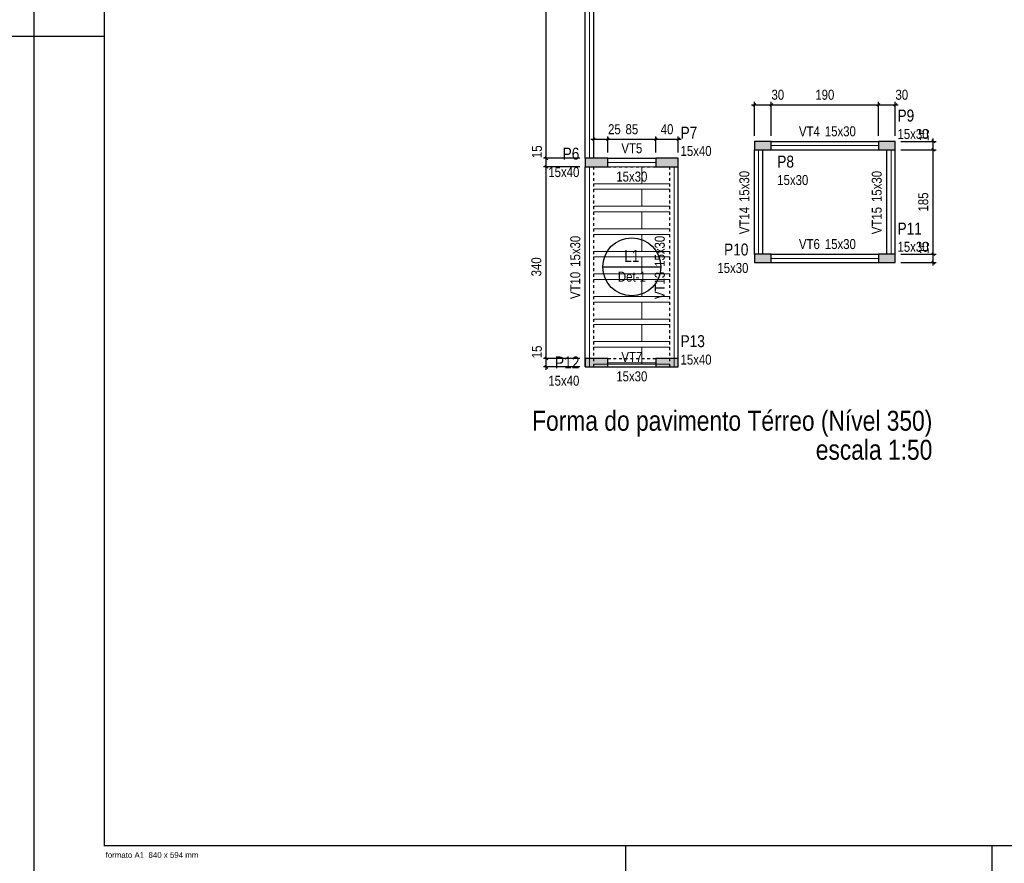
# Model space of a CAD drawing. Extents: x 1874 to 2462, y -2142 to -2023.
# Tile 27 of 74: x 2041 to 2076, y -2082 to -2052. Entities that reach past the tile are written whole.
import ezdxf

# ---------------------------------------------------------------- set-up
doc = ezdxf.new("R2010")
doc.units = 0
doc.header["$LTSCALE"] = 0.1
doc.header["$MEASUREMENT"] = 0
doc.header["$PDMODE"] = 3
doc.header["$PDSIZE"] = 0.1
doc.linetypes.add('DOT2', pattern=[3.175, 0, -3.175])
doc.layers.get('0').update_dxf_attribs({"linetype": 'CONTINUOUS', "lineweight": 25})
doc.layers.get('DEFPOINTS').update_dxf_attribs({"linetype": 'CONTINUOUS', "lineweight": 25})
for name, color, linetype, lineweight in [('FO-Eixos', 5, 'CONTINUOUS', 5), ('FO-Hachuras das lajes', 1, 'CONTINUOUS', 20), ('FO-Hachuras dos pilares', 80, 'CONTINUOUS', 25), ('FO-PILARES', 160, 'CONTINUOUS', 30), ('FO-Textos das lajes', 7, 'CONTINUOUS', 25), ('FO-Textos das vigas', 7, 'CONTINUOUS', 25), ('FO-Textos dos pilares', 7, 'CONTINUOUS', 25), ('FO-TÍTULOS', 1, 'CONTINUOUS', 25), ('FO-VIGAS', 130, 'CONTINUOUS', 30)]:
    doc.layers.add(name, color=color, linetype=linetype, lineweight=lineweight)
for name, color, linetype in [('RVS-GER', 1, 'CONTINUOUS'), ('Simbolos', 5, 'CONTINUOUS'), ('XX-CARIMBO', 9, 'CONTINUOUS'), ('XX-FOLHA', 253, 'CONTINUOUS')]:
    doc.layers.add(name, color=color, linetype=linetype)
doc.styles.add('ArialNarrow', font='ARIALN.TTF')
doc.styles.add('Texto Carimbo', font='arial.ttf')
doc.dimstyles.new('UM_50.000000', dxfattribs={"dimtxt": 0.18, "dimasz": 0.1, "dimexe": 0.1, "dimexo": 0.2, "dimgap": 0, "dimtad": 1, "dimtih": 1, "dimtoh": 1, "dimdec": 1, "dimlfac": 50, "dimzin": 0, "dimdsep": 46, "dimtxsty": 'Standard', "dimblk": 'CLOSED', "dimblk1": 'CLOSED', "dimblk2": 'CLOSED', "dimcen": 0.09, "dimdle": 0.1, "dimadec": 1, "dimazin": 2, "dimtfac": 1, "dimtdec": 4, "dimtofl": 0, "dimtmove": 0, "dimatfit": 3, "dimldrblk": 'CLOSED', "dimfxl": 1, "dimtolj": 1, "dimarcsym": 0})

# ---------------------------------------------------------------- blocks, each defined once
blk = doc.blocks.new('_OBLIQUE')
at = {"color": 0, "linetype": 'ByBlock', "lineweight": -2}
blk.add_line((-0.5, -0.5), (0.5, 0.5), dxfattribs=at)
blk = doc.blocks.new('*D4182')
at = {"layer": 'DEFPOINTS', "color": 0, "linetype": 'Continuous', "transparency": 16777216}
for p in [(2059.855, -2064.37), (2061.24, -2064.37), (2061.24, -2064.67)]:
    blk.add_point(p, dxfattribs=at)
at = {"layer": 'FO-TÍTULOS', "color": 0, "linetype": 'Continuous', "lineweight": -2, "transparency": 16777216}
for p, q in [((2061.04, -2064.37), (2059.755, -2064.37)), ((2059.855, -2064.77), (2059.855, -2064.27)), ((2061.04, -2064.67), (2059.755, -2064.67))]:
    blk.add_line(p, q, dxfattribs=at)
at = {"layer": 'FO-TÍTULOS', "color": 0, "linetype": 'Continuous', "lineweight": -2, "transparency": 16777216, "xscale": 0.1, "yscale": 0.1, "zscale": 0.1}
for p, rotation in [((2059.855, -2064.37), 90), ((2059.855, -2064.67), 270)]:
    blk.add_blockref('_OBLIQUE', p, dxfattribs=dict(at, rotation=rotation))
at = {"layer": 'FO-TÍTULOS', "linetype": 'Continuous', "transparency": 16777216, "insert": (2059.522, -2064.138), "char_height": 0.353, "attachment_point": 5, "rotation": 90, "style": 'ArialNarrow'}
blk.add_mtext('\\A1;15', dxfattribs=at)
blk = doc.blocks.new('*D4183')
at = {"layer": 'DEFPOINTS', "color": 0, "linetype": 'Continuous', "transparency": 16777216}
for p in [(2059.855, -2057.57), (2061.24, -2057.57), (2061.24, -2064.37)]:
    blk.add_point(p, dxfattribs=at)
at = {"layer": 'FO-TÍTULOS', "color": 0, "linetype": 'Continuous', "lineweight": -2, "transparency": 16777216}
for p, q in [((2059.855, -2064.47), (2059.855, -2057.47)), ((2061.04, -2057.57), (2059.755, -2057.57)), ((2061.04, -2064.37), (2059.755, -2064.37))]:
    blk.add_line(p, q, dxfattribs=at)
at = {"layer": 'FO-TÍTULOS', "color": 0, "linetype": 'Continuous', "lineweight": -2, "transparency": 16777216, "xscale": 0.1, "yscale": 0.1, "zscale": 0.1}
for p, rotation in [((2059.855, -2057.57), 90), ((2059.855, -2064.37), 270)]:
    blk.add_blockref('_OBLIQUE', p, dxfattribs=dict(at, rotation=rotation))
at = {"layer": 'FO-TÍTULOS', "linetype": 'Continuous', "transparency": 16777216, "insert": (2059.502, -2061.12), "char_height": 0.353, "attachment_point": 5, "rotation": 90, "style": 'ArialNarrow'}
blk.add_mtext('\\A1;340', dxfattribs=at)
blk = doc.blocks.new('*D4184')
at = {"layer": 'DEFPOINTS', "color": 0, "linetype": 'Continuous', "transparency": 16777216}
for p in [(2059.855, -2057.27), (2061.24, -2057.27), (2061.24, -2057.57)]:
    blk.add_point(p, dxfattribs=at)
at = {"layer": 'FO-TÍTULOS', "color": 0, "linetype": 'Continuous', "lineweight": -2, "transparency": 16777216}
for p, q in [((2059.855, -2057.67), (2059.855, -2057.17)), ((2061.04, -2057.27), (2059.755, -2057.27)), ((2061.04, -2057.57), (2059.755, -2057.57))]:
    blk.add_line(p, q, dxfattribs=at)
at = {"layer": 'FO-TÍTULOS', "color": 0, "linetype": 'Continuous', "lineweight": -2, "transparency": 16777216, "xscale": 0.1, "yscale": 0.1, "zscale": 0.1}
for p, rotation in [((2059.855, -2057.27), 90), ((2059.855, -2057.57), 270)]:
    blk.add_blockref('_OBLIQUE', p, dxfattribs=dict(at, rotation=rotation))
at = {"layer": 'FO-TÍTULOS', "linetype": 'Continuous', "transparency": 16777216, "insert": (2059.522, -2057.038), "char_height": 0.353, "attachment_point": 5, "rotation": 90, "style": 'ArialNarrow'}
blk.add_mtext('\\A1;15', dxfattribs=at)
blk = doc.blocks.new('*D4185')
at = {"layer": 'DEFPOINTS', "color": 0, "linetype": 'Continuous', "transparency": 16777216}
for p in [(2059.855, -2042.67), (2061.24, -2042.67), (2061.24, -2057.27)]:
    blk.add_point(p, dxfattribs=at)
at = {"layer": 'FO-TÍTULOS', "color": 0, "linetype": 'Continuous', "lineweight": -2, "transparency": 16777216}
for p, q in [((2061.04, -2042.67), (2059.755, -2042.67)), ((2059.855, -2057.37), (2059.855, -2042.57)), ((2061.04, -2057.27), (2059.755, -2057.27))]:
    blk.add_line(p, q, dxfattribs=at)
at = {"layer": 'FO-TÍTULOS', "color": 0, "linetype": 'Continuous', "lineweight": -2, "transparency": 16777216, "xscale": 0.1, "yscale": 0.1, "zscale": 0.1}
for p, rotation in [((2059.855, -2042.67), 90), ((2059.855, -2057.27), 270)]:
    blk.add_blockref('_OBLIQUE', p, dxfattribs=dict(at, rotation=rotation))
at = {"layer": 'FO-TÍTULOS', "linetype": 'Continuous', "transparency": 16777216, "insert": (2059.502, -2049.97), "char_height": 0.353, "attachment_point": 5, "rotation": 90, "style": 'ArialNarrow'}
blk.add_mtext('\\A1;730', dxfattribs=at)
blk = doc.blocks.new('*D4187')
at = {"layer": 'DEFPOINTS', "color": 0, "linetype": 'Continuous', "transparency": 16777216}
for p in [(2072.24, -2060.67), (2073.589, -2060.67), (2072.24, -2060.97)]:
    blk.add_point(p, dxfattribs=at)
at = {"layer": 'FO-TÍTULOS', "color": 0, "linetype": 'Continuous', "lineweight": -2, "transparency": 16777216}
for p, q in [((2072.44, -2060.67), (2073.689, -2060.67)), ((2073.589, -2061.07), (2073.589, -2060.57)), ((2072.44, -2060.97), (2073.689, -2060.97))]:
    blk.add_line(p, q, dxfattribs=at)
at = {"layer": 'FO-TÍTULOS', "color": 0, "linetype": 'Continuous', "lineweight": -2, "transparency": 16777216, "xscale": 0.1, "yscale": 0.1, "zscale": 0.1}
for p, rotation in [((2073.589, -2060.67), 90), ((2073.589, -2060.97), 270)]:
    blk.add_blockref('_OBLIQUE', p, dxfattribs=dict(at, rotation=rotation))
at = {"layer": 'FO-TÍTULOS', "linetype": 'Continuous', "transparency": 16777216, "insert": (2073.256, -2060.438), "char_height": 0.353, "attachment_point": 5, "rotation": 90, "style": 'ArialNarrow'}
blk.add_mtext('\\A1;15', dxfattribs=at)
blk = doc.blocks.new('*D4188')
at = {"layer": 'DEFPOINTS', "color": 0, "linetype": 'Continuous', "transparency": 16777216}
for p in [(2072.24, -2056.97), (2073.589, -2056.97), (2072.24, -2060.67)]:
    blk.add_point(p, dxfattribs=at)
at = {"layer": 'FO-TÍTULOS', "color": 0, "linetype": 'Continuous', "lineweight": -2, "transparency": 16777216}
for p, q in [((2072.44, -2056.97), (2073.689, -2056.97)), ((2073.589, -2060.77), (2073.589, -2056.87)), ((2072.44, -2060.67), (2073.689, -2060.67))]:
    blk.add_line(p, q, dxfattribs=at)
at = {"layer": 'FO-TÍTULOS', "color": 0, "linetype": 'Continuous', "lineweight": -2, "transparency": 16777216, "xscale": 0.1, "yscale": 0.1, "zscale": 0.1}
for p, rotation in [((2073.589, -2056.97), 90), ((2073.589, -2060.67), 270)]:
    blk.add_blockref('_OBLIQUE', p, dxfattribs=dict(at, rotation=rotation))
at = {"layer": 'FO-TÍTULOS', "linetype": 'Continuous', "transparency": 16777216, "insert": (2073.236, -2058.82), "char_height": 0.353, "attachment_point": 5, "rotation": 90, "style": 'ArialNarrow'}
blk.add_mtext('\\A1;185', dxfattribs=at)
blk = doc.blocks.new('*D4189')
at = {"layer": 'DEFPOINTS', "color": 0, "linetype": 'Continuous', "transparency": 16777216}
for p in [(2072.24, -2056.67), (2073.589, -2056.67), (2072.24, -2056.97)]:
    blk.add_point(p, dxfattribs=at)
at = {"layer": 'FO-TÍTULOS', "color": 0, "linetype": 'Continuous', "lineweight": -2, "transparency": 16777216}
for p, q in [((2072.44, -2056.67), (2073.689, -2056.67)), ((2073.589, -2057.07), (2073.589, -2056.57)), ((2072.44, -2056.97), (2073.689, -2056.97))]:
    blk.add_line(p, q, dxfattribs=at)
at = {"layer": 'FO-TÍTULOS', "color": 0, "linetype": 'Continuous', "lineweight": -2, "transparency": 16777216, "xscale": 0.1, "yscale": 0.1, "zscale": 0.1}
for p, rotation in [((2073.589, -2056.67), 90), ((2073.589, -2056.97), 270)]:
    blk.add_blockref('_OBLIQUE', p, dxfattribs=dict(at, rotation=rotation))
at = {"layer": 'FO-TÍTULOS', "linetype": 'Continuous', "transparency": 16777216, "insert": (2073.256, -2056.438), "char_height": 0.353, "attachment_point": 5, "rotation": 90, "style": 'ArialNarrow'}
blk.add_mtext('\\A1;15', dxfattribs=at)
blk = doc.blocks.new('*D4190')
at = {"layer": 'DEFPOINTS', "color": 0, "linetype": 'Continuous', "transparency": 16777216}
for p in [(2067.84, -2055.372), (2067.24, -2056.67), (2067.84, -2056.67)]:
    blk.add_point(p, dxfattribs=at)
at = {"layer": 'FO-TÍTULOS', "color": 0, "linetype": 'Continuous', "lineweight": -2, "transparency": 16777216}
for p, q in [((2067.14, -2055.372), (2067.94, -2055.372)), ((2067.24, -2056.47), (2067.24, -2055.272)), ((2067.84, -2056.47), (2067.84, -2055.272))]:
    blk.add_line(p, q, dxfattribs=at)
at = {"layer": 'FO-TÍTULOS', "color": 0, "linetype": 'Continuous', "lineweight": -2, "transparency": 16777216, "xscale": 0.1, "yscale": 0.1, "zscale": 0.1, "rotation": 180}
blk.add_blockref('_OBLIQUE', (2067.24, -2055.372), dxfattribs=at)
at = {"layer": 'FO-TÍTULOS', "color": 0, "linetype": 'Continuous', "lineweight": -2, "transparency": 16777216, "xscale": 0.1, "yscale": 0.1, "zscale": 0.1}
blk.add_blockref('_OBLIQUE', (2067.84, -2055.372), dxfattribs=at)
at = {"layer": 'FO-TÍTULOS', "linetype": 'Continuous', "transparency": 16777216, "insert": (2068.072, -2055.019), "char_height": 0.353, "attachment_point": 5, "rotation": 0.0057, "style": 'ArialNarrow'}
blk.add_mtext('\\A1;30', dxfattribs=at)
blk = doc.blocks.new('*D4191')
at = {"layer": 'DEFPOINTS', "color": 0, "linetype": 'Continuous', "transparency": 16777216}
for p in [(2071.64, -2055.372), (2067.84, -2056.67), (2071.64, -2056.67)]:
    blk.add_point(p, dxfattribs=at)
at = {"layer": 'FO-TÍTULOS', "color": 0, "linetype": 'Continuous', "lineweight": -2, "transparency": 16777216}
for p, q in [((2067.74, -2055.372), (2071.74, -2055.372)), ((2067.84, -2056.47), (2067.84, -2055.272)), ((2071.64, -2056.47), (2071.64, -2055.272))]:
    blk.add_line(p, q, dxfattribs=at)
at = {"layer": 'FO-TÍTULOS', "color": 0, "linetype": 'Continuous', "lineweight": -2, "transparency": 16777216, "xscale": 0.1, "yscale": 0.1, "zscale": 0.1, "rotation": 180}
blk.add_blockref('_OBLIQUE', (2067.84, -2055.372), dxfattribs=at)
at = {"layer": 'FO-TÍTULOS', "color": 0, "linetype": 'Continuous', "lineweight": -2, "transparency": 16777216, "xscale": 0.1, "yscale": 0.1, "zscale": 0.1}
blk.add_blockref('_OBLIQUE', (2071.64, -2055.372), dxfattribs=at)
at = {"layer": 'FO-TÍTULOS', "linetype": 'Continuous', "transparency": 16777216, "insert": (2069.74, -2055.019), "char_height": 0.353, "attachment_point": 5, "style": 'ArialNarrow'}
blk.add_mtext('\\A1;190', dxfattribs=at)
blk = doc.blocks.new('*D4192')
at = {"layer": 'DEFPOINTS', "color": 0, "linetype": 'Continuous', "transparency": 16777216}
for p in [(2072.24, -2055.372), (2071.64, -2056.67), (2072.24, -2056.67)]:
    blk.add_point(p, dxfattribs=at)
at = {"layer": 'FO-TÍTULOS', "color": 0, "linetype": 'Continuous', "lineweight": -2, "transparency": 16777216}
for p, q in [((2071.54, -2055.372), (2072.34, -2055.372)), ((2071.64, -2056.47), (2071.64, -2055.272)), ((2072.24, -2056.47), (2072.24, -2055.272))]:
    blk.add_line(p, q, dxfattribs=at)
at = {"layer": 'FO-TÍTULOS', "color": 0, "linetype": 'Continuous', "lineweight": -2, "transparency": 16777216, "xscale": 0.1, "yscale": 0.1, "zscale": 0.1, "rotation": 180}
blk.add_blockref('_OBLIQUE', (2071.64, -2055.372), dxfattribs=at)
at = {"layer": 'FO-TÍTULOS', "color": 0, "linetype": 'Continuous', "lineweight": -2, "transparency": 16777216, "xscale": 0.1, "yscale": 0.1, "zscale": 0.1}
blk.add_blockref('_OBLIQUE', (2072.24, -2055.372), dxfattribs=at)
at = {"layer": 'FO-TÍTULOS', "linetype": 'Continuous', "transparency": 16777216, "insert": (2072.472, -2055.019), "char_height": 0.353, "attachment_point": 5, "rotation": 0.0057, "style": 'ArialNarrow'}
blk.add_mtext('\\A1;30', dxfattribs=at)
blk = doc.blocks.new('*D4193')
at = {"layer": 'DEFPOINTS', "color": 0, "linetype": 'Continuous', "transparency": 16777216}
for p in [(2061.54, -2056.594), (2062.04, -2056.594), (2062.04, -2057.27)]:
    blk.add_point(p, dxfattribs=at)
at = {"layer": 'FO-TÍTULOS', "color": 0, "linetype": 'Continuous', "lineweight": -2, "transparency": 16777216}
for p, q in [((2062.04, -2057.07), (2062.04, -2056.494)), ((2061.44, -2056.594), (2062.14, -2056.594))]:
    blk.add_line(p, q, dxfattribs=at)
at = {"layer": 'FO-TÍTULOS', "color": 0, "linetype": 'Continuous', "lineweight": -2, "transparency": 16777216, "xscale": 0.1, "yscale": 0.1, "zscale": 0.1, "rotation": 180}
blk.add_blockref('_OBLIQUE', (2061.54, -2056.594), dxfattribs=at)
at = {"layer": 'FO-TÍTULOS', "color": 0, "linetype": 'Continuous', "lineweight": -2, "transparency": 16777216, "xscale": 0.1, "yscale": 0.1, "zscale": 0.1}
blk.add_blockref('_OBLIQUE', (2062.04, -2056.594), dxfattribs=at)
at = {"layer": 'FO-TÍTULOS', "linetype": 'Continuous', "transparency": 16777216, "insert": (2062.272, -2056.241), "char_height": 0.353, "attachment_point": 5, "rotation": 0.0057, "style": 'ArialNarrow'}
blk.add_mtext('\\A1;25', dxfattribs=at)
blk = doc.blocks.new('*D4194')
at = {"layer": 'DEFPOINTS', "color": 0, "linetype": 'Continuous', "transparency": 16777216}
for p in [(2063.74, -2056.594), (2062.04, -2057.27), (2063.74, -2057.27)]:
    blk.add_point(p, dxfattribs=at)
at = {"layer": 'FO-TÍTULOS', "color": 0, "linetype": 'Continuous', "lineweight": -2, "transparency": 16777216}
for p, q in [((2062.04, -2057.07), (2062.04, -2056.494)), ((2063.74, -2057.07), (2063.74, -2056.494)), ((2061.94, -2056.594), (2063.84, -2056.594))]:
    blk.add_line(p, q, dxfattribs=at)
at = {"layer": 'FO-TÍTULOS', "color": 0, "linetype": 'Continuous', "lineweight": -2, "transparency": 16777216, "xscale": 0.1, "yscale": 0.1, "zscale": 0.1, "rotation": 180}
blk.add_blockref('_OBLIQUE', (2062.04, -2056.594), dxfattribs=at)
at = {"layer": 'FO-TÍTULOS', "color": 0, "linetype": 'Continuous', "lineweight": -2, "transparency": 16777216, "xscale": 0.1, "yscale": 0.1, "zscale": 0.1}
blk.add_blockref('_OBLIQUE', (2063.74, -2056.594), dxfattribs=at)
at = {"layer": 'FO-TÍTULOS', "linetype": 'Continuous', "transparency": 16777216, "insert": (2062.89, -2056.241), "char_height": 0.353, "attachment_point": 5, "rotation": 0.0057, "style": 'ArialNarrow'}
blk.add_mtext('\\A1;85', dxfattribs=at)
blk = doc.blocks.new('*D4195')
at = {"layer": 'DEFPOINTS', "color": 0, "linetype": 'Continuous', "transparency": 16777216}
for p in [(2064.54, -2056.594), (2063.74, -2057.27), (2064.54, -2057.27)]:
    blk.add_point(p, dxfattribs=at)
at = {"layer": 'FO-TÍTULOS', "color": 0, "linetype": 'Continuous', "lineweight": -2, "transparency": 16777216}
for p, q in [((2063.74, -2057.07), (2063.74, -2056.494)), ((2064.54, -2057.07), (2064.54, -2056.494)), ((2063.64, -2056.594), (2064.64, -2056.594))]:
    blk.add_line(p, q, dxfattribs=at)
at = {"layer": 'FO-TÍTULOS', "color": 0, "linetype": 'Continuous', "lineweight": -2, "transparency": 16777216, "xscale": 0.1, "yscale": 0.1, "zscale": 0.1, "rotation": 180}
blk.add_blockref('_OBLIQUE', (2063.74, -2056.594), dxfattribs=at)
at = {"layer": 'FO-TÍTULOS', "color": 0, "linetype": 'Continuous', "lineweight": -2, "transparency": 16777216, "xscale": 0.1, "yscale": 0.1, "zscale": 0.1}
blk.add_blockref('_OBLIQUE', (2064.54, -2056.594), dxfattribs=at)
at = {"layer": 'FO-TÍTULOS', "linetype": 'Continuous', "transparency": 16777216, "insert": (2064.14, -2056.241), "char_height": 0.353, "attachment_point": 5, "rotation": 0.0057, "style": 'ArialNarrow'}
blk.add_mtext('\\A1;40', dxfattribs=at)
blk = doc.blocks.new('Aprovacao A-1_SC')
at = {"layer": 'XX-CARIMBO', "ltscale": 0.5}
for p, q in [((0, 594), (0, 0)), ((840, 594), (840, 0))]:
    blk.add_line(p, q, dxfattribs=at)
at = {"layer": 'XX-FOLHA', "ltscale": 0.5}
for p, q in [((25, 297), (0, 297)), ((210, 10), (210, 0)), ((210, 10), (210, 0)), ((340, 10), (340, 0))]:
    blk.add_line(p, q, dxfattribs=at)
at = {"layer": 'XX-FOLHA'}
for p, q in [((25, 297), (0, 297)), ((840, 297), (830, 297)), ((840, 271.02), (840, 0))]:
    blk.add_line(p, q, dxfattribs=at)
at = {"layer": 'XX-FOLHA', "ltscale": 0.5, "const_width": 0.5}
blk.add_lwpolyline([(25, 584), (25, 10), (830, 10), (830, 584), (25, 584)], dxfattribs=at)
at = {"layer": 'RVS-GER', "style": 'Texto Carimbo'}
blk.add_text('formato A1  840 x 594 mm', height=2, dxfattribs=at).set_placement((25.5, 5.65))

msp = doc.modelspace()

# ---------------------------------------------------------------- hatches: boundary and pattern name
at = {"layer": 'FO-Hachuras dos pilares', "linetype": 'Continuous'}
for points in [[(2067.24, -2056.67), (2067.24, -2056.82), (2067.24, -2056.97), (2067.54, -2056.97), (2067.84, -2056.97), (2067.84, -2056.82), (2067.84, -2056.67), (2067.54, -2056.67)], [(2071.64, -2056.67), (2071.64, -2056.82), (2071.64, -2056.97), (2071.94, -2056.97), (2072.24, -2056.97), (2072.24, -2056.82), (2072.24, -2056.67), (2071.94, -2056.67)], [(2061.24, -2057.27), (2061.24, -2057.42), (2061.24, -2057.57), (2061.64, -2057.57), (2062.04, -2057.57), (2062.04, -2057.42), (2062.04, -2057.27), (2061.64, -2057.27)], [(2063.74, -2057.27), (2063.74, -2057.42), (2063.74, -2057.57), (2064.14, -2057.57), (2064.54, -2057.57), (2064.54, -2057.42), (2064.54, -2057.27), (2064.14, -2057.27)], [(2067.24, -2060.67), (2067.24, -2060.82), (2067.24, -2060.97), (2067.54, -2060.97), (2067.84, -2060.97), (2067.84, -2060.82), (2067.84, -2060.67), (2067.54, -2060.67)], [(2071.64, -2060.67), (2071.64, -2060.82), (2071.64, -2060.97), (2071.94, -2060.97), (2072.24, -2060.97), (2072.24, -2060.82), (2072.24, -2060.67), (2071.94, -2060.67)], [(2061.24, -2064.37), (2061.24, -2064.52), (2061.24, -2064.67), (2061.64, -2064.67), (2062.04, -2064.67), (2062.04, -2064.52), (2062.04, -2064.37), (2061.64, -2064.37)], [(2063.74, -2064.37), (2063.74, -2064.52), (2063.74, -2064.67), (2064.14, -2064.67), (2064.54, -2064.67), (2064.54, -2064.52), (2064.54, -2064.37), (2064.14, -2064.37)]]:
    msp.add_hatch(color=256, dxfattribs=at).paths.add_polyline_path(points)

# ---------------------------------------------------------------- linework, layer by layer
at = {"layer": 'FO-Eixos'}
for p, q in [((2061.39, -2057.27), (2061.39, -2042.67)), ((2067.84, -2056.82), (2071.64, -2056.82)), ((2067.39, -2060.67), (2067.39, -2056.97)), ((2072.09, -2060.67), (2072.09, -2056.97)), ((2062.04, -2057.42), (2063.74, -2057.42)), ((2061.39, -2064.67), (2061.39, -2057.57)), ((2064.39, -2064.67), (2064.39, -2057.57)), ((2067.84, -2060.82), (2071.64, -2060.82)), ((2062.04, -2064.52), (2063.74, -2064.52))]:
    msp.add_line(p, q, dxfattribs=at)
for points in [[(2061.54, -2058.17), (2063.24, -2058.17), (2063.24, -2057.57), (2063.24, -2057.57), (2061.54, -2057.57)], [(2064.24, -2057.57), (2063.24, -2057.57), (2063.24, -2057.57), (2063.24, -2058.17), (2064.24, -2058.17)], [(2061.54, -2058.97), (2063.24, -2058.97), (2063.24, -2058.37), (2061.54, -2058.37)], [(2064.24, -2058.37), (2063.24, -2058.37), (2063.24, -2058.97), (2064.24, -2058.97)], [(2061.54, -2059.77), (2063.24, -2059.77), (2063.24, -2059.17), (2061.54, -2059.17)], [(2064.24, -2059.17), (2063.24, -2059.17), (2063.24, -2059.77), (2064.24, -2059.77)], [(2061.54, -2060.57), (2063.24, -2060.57), (2063.24, -2059.97), (2061.54, -2059.97)], [(2064.24, -2059.97), (2063.24, -2059.97), (2063.24, -2060.57), (2064.24, -2060.57)], [(2061.54, -2061.37), (2063.24, -2061.37), (2063.24, -2060.77), (2061.54, -2060.77)], [(2064.24, -2060.77), (2063.24, -2060.77), (2063.24, -2061.37), (2064.24, -2061.37)], [(2061.54, -2062.17), (2063.24, -2062.17), (2063.24, -2061.57), (2061.54, -2061.57)], [(2064.24, -2061.57), (2063.24, -2061.57), (2063.24, -2062.17), (2064.24, -2062.17)], [(2061.54, -2062.97), (2063.24, -2062.97), (2063.24, -2062.37), (2061.54, -2062.37)], [(2064.24, -2062.37), (2063.24, -2062.37), (2063.24, -2062.97), (2064.24, -2062.97)], [(2061.54, -2063.77), (2063.24, -2063.77), (2063.24, -2063.17), (2061.54, -2063.17)], [(2064.24, -2063.17), (2063.24, -2063.17), (2063.24, -2063.77), (2064.24, -2063.77)], [(2061.54, -2064.57), (2063.24, -2064.57), (2063.24, -2063.97), (2061.54, -2063.97)], [(2064.24, -2063.97), (2063.24, -2063.97), (2063.24, -2064.57), (2064.24, -2064.57)]]:
    msp.add_lwpolyline(points, dxfattribs=at)
at = {"layer": 'FO-Hachuras das lajes'}
for p, q in [((2061.54, -2057.57), (2064.24, -2057.57)), ((2061.54, -2058.17), (2064.24, -2058.17)), ((2061.54, -2058.37), (2064.24, -2058.37)), ((2061.54, -2058.97), (2064.24, -2058.97)), ((2061.54, -2059.17), (2064.24, -2059.17)), ((2061.54, -2059.77), (2064.24, -2059.77)), ((2061.54, -2059.97), (2064.24, -2059.97)), ((2061.54, -2060.57), (2064.24, -2060.57)), ((2061.54, -2060.77), (2064.24, -2060.77)), ((2061.54, -2061.37), (2064.24, -2061.37)), ((2061.54, -2061.57), (2064.24, -2061.57)), ((2061.54, -2062.17), (2064.24, -2062.17)), ((2061.54, -2062.37), (2064.24, -2062.37)), ((2061.54, -2062.97), (2064.24, -2062.97)), ((2061.54, -2063.17), (2064.24, -2063.17)), ((2061.54, -2063.77), (2064.24, -2063.77)), ((2061.54, -2063.97), (2064.24, -2063.97)), ((2061.54, -2064.57), (2064.24, -2064.57))]:
    msp.add_line(p, q, dxfattribs=at)
at = {"layer": 'FO-PILARES'}
for points in [[(2067.24, -2056.67), (2067.24, -2056.82), (2067.24, -2056.97), (2067.54, -2056.97), (2067.84, -2056.97), (2067.84, -2056.82), (2067.84, -2056.67), (2067.54, -2056.67), (2067.24, -2056.67)], [(2071.64, -2056.67), (2071.64, -2056.82), (2071.64, -2056.97), (2071.94, -2056.97), (2072.24, -2056.97), (2072.24, -2056.82), (2072.24, -2056.67), (2071.94, -2056.67), (2071.64, -2056.67)], [(2061.24, -2057.27), (2061.24, -2057.42), (2061.24, -2057.57), (2061.64, -2057.57), (2062.04, -2057.57), (2062.04, -2057.42), (2062.04, -2057.27), (2061.64, -2057.27), (2061.24, -2057.27)], [(2063.74, -2057.27), (2063.74, -2057.42), (2063.74, -2057.57), (2064.14, -2057.57), (2064.54, -2057.57), (2064.54, -2057.42), (2064.54, -2057.27), (2064.14, -2057.27), (2063.74, -2057.27)], [(2067.24, -2060.67), (2067.24, -2060.82), (2067.24, -2060.97), (2067.54, -2060.97), (2067.84, -2060.97), (2067.84, -2060.82), (2067.84, -2060.67), (2067.54, -2060.67), (2067.24, -2060.67)], [(2071.64, -2060.67), (2071.64, -2060.82), (2071.64, -2060.97), (2071.94, -2060.97), (2072.24, -2060.97), (2072.24, -2060.82), (2072.24, -2060.67), (2071.94, -2060.67), (2071.64, -2060.67)], [(2061.24, -2064.37), (2061.24, -2064.52), (2061.24, -2064.67), (2061.64, -2064.67), (2062.04, -2064.67), (2062.04, -2064.52), (2062.04, -2064.37), (2061.64, -2064.37), (2061.24, -2064.37)], [(2063.74, -2064.37), (2063.74, -2064.52), (2063.74, -2064.67), (2064.14, -2064.67), (2064.54, -2064.67), (2064.54, -2064.52), (2064.54, -2064.37), (2064.14, -2064.37), (2063.74, -2064.37)]]:
    msp.add_lwpolyline(points, close=True, dxfattribs=at)
at = {"layer": 'FO-Textos das lajes'}
msp.add_line((2061.8608, -2061.12), (2063.9192, -2061.12), dxfattribs=at)
msp.add_circle((2062.89, -2061.12), 1.0292, dxfattribs=at)
at = {"layer": 'FO-VIGAS'}
for p, q in [((2061.24, -2057.27), (2061.24, -2042.67)), ((2061.54, -2057.27), (2061.54, -2042.67)), ((2067.84, -2056.67), (2071.64, -2056.67)), ((2067.24, -2060.67), (2067.24, -2056.97)), ((2067.54, -2060.67), (2067.54, -2056.97)), ((2067.84, -2056.97), (2071.64, -2056.97)), ((2071.94, -2060.67), (2071.94, -2056.97)), ((2072.24, -2060.67), (2072.24, -2056.97)), ((2062.04, -2057.27), (2063.74, -2057.27)), ((2061.24, -2064.67), (2061.24, -2057.57)), ((2064.54, -2064.67), (2064.54, -2057.57)), ((2067.84, -2060.67), (2071.64, -2060.67)), ((2067.84, -2060.97), (2071.64, -2060.97)), ((2062.04, -2064.67), (2063.74, -2064.67))]:
    msp.add_line(p, q, dxfattribs=at)
at = {"layer": 'FO-VIGAS', "linetype": 'DOT2', "ltscale": 0.05}
for p, q in [((2061.54, -2064.67), (2061.54, -2057.57)), ((2062.04, -2057.57), (2063.74, -2057.57)), ((2064.24, -2064.67), (2064.24, -2057.57)), ((2062.04, -2064.37), (2063.74, -2064.37))]:
    msp.add_line(p, q, dxfattribs=at)
at = {"layer": 'Simbolos'}
msp.add_arc((2045.467, -2081.9027), 0.0045, 158.968, 180, dxfattribs=at)
msp.add_arc((2045.467, -2081.9027), 0.0045, 158.968, 180, dxfattribs=at)

# ---------------------------------------------------------------- block references
at = {"xscale": 0.1, "yscale": 0.1, "zscale": 0.1}
for p in [(1957.665, -2082.645), (2041.665, -2082.645)]:
    msp.add_blockref('Aprovacao A-1_SC', p, dxfattribs=at)

# ---------------------------------------------------------------- texts
at = {"layer": 'FO-Textos das lajes', "attachment_point": 8, "line_spacing_factor": 0.798, "style": 'ArialNarrow'}
for s, insert, char_height, width in [('L1', (2062.89, -2060.9432), 0.4236, 1.01664), ('Det-1', (2062.89, -2061.6495), 0.353, 2.118)]:
    msp.add_mtext(s, dxfattribs=dict(at, insert=insert, char_height=char_height, width=width))
at = {"layer": 'FO-Textos das vigas', "char_height": 0.353, "line_spacing_factor": 0.798, "style": 'ArialNarrow'}
for s, insert, width, attachment_point in [('VT4', (2069.563, -2056.4935), 1.2708, 9), ('15x30', (2069.74, -2056.4935), 2.118, 7), ('VT5', (2062.89, -2057.0935), 1.2708, 8), ('15x30', (2062.89, -2058.0995), 2.118, 8), ('VT6', (2069.563, -2060.4935), 1.2708, 9), ('15x30', (2069.74, -2060.4935), 2.118, 7), ('VT7', (2062.89, -2064.4935), 1.2708, 8), ('15x30', (2062.89, -2065.1845), 2.118, 8)]:
    msp.add_mtext(s, dxfattribs=dict(at, insert=insert, width=width, attachment_point=attachment_point))
at = {"layer": 'FO-Textos das vigas', "char_height": 0.353, "rotation": 90.00021, "line_spacing_factor": 0.798, "style": 'ArialNarrow'}
for s, insert, width, attachment_point in [('15x30', (2067.0635, -2058.82), 2.118, 7), ('15x30', (2071.7635, -2058.82), 2.118, 7), ('VT14', (2067.0635, -2058.997), 1.6944, 9), ('VT15', (2071.7635, -2058.997), 1.6944, 9), ('15x30', (2061.0635, -2061.12), 2.118, 7), ('15x30', (2064.0635, -2061.12), 2.118, 7), ('VT10', (2061.0635, -2061.296), 1.6944, 9), ('VT13', (2064.0635, -2061.296), 1.6944, 9)]:
    msp.add_mtext(s, dxfattribs=dict(at, insert=insert, width=width, attachment_point=attachment_point))
at = {"layer": 'FO-Textos dos pilares', "line_spacing_factor": 0.798, "style": 'ArialNarrow'}
for s, insert, char_height, width, attachment_point in [('P9', (2072.319, -2055.9732), 0.4236, 1.01664, 7), ('P7', (2064.619, -2056.5732), 0.4236, 1.01664, 7), ('15x30', (2072.319, -2056.5905), 0.353, 2.118, 7), ('P6', (2061.028, -2057.3232), 0.4236, 1.01664, 9), ('15x40', (2064.619, -2057.1905), 0.353, 2.118, 7), ('P8', (2068.052, -2057.6052), 0.4236, 1.01664, 7), ('15x40', (2061.028, -2057.9405), 0.353, 2.118, 9), ('15x30', (2068.052, -2058.2235), 0.353, 2.118, 7), ('P11', (2072.319, -2059.9732), 0.4236, 1.52496, 7), ('P10', (2067.028, -2060.7232), 0.4236, 1.52496, 9), ('15x30', (2072.319, -2060.5905), 0.353, 2.118, 7), ('15x30', (2067.028, -2061.3405), 0.353, 2.118, 9), ('P13', (2064.619, -2063.9732), 0.4236, 1.52496, 7), ('P12', (2061.028, -2064.7232), 0.4236, 1.52496, 9), ('15x40', (2064.619, -2064.5905), 0.353, 2.118, 7), ('15x40', (2061.028, -2065.3405), 0.353, 2.118, 9)]:
    msp.add_mtext(s, dxfattribs=dict(at, insert=insert, char_height=char_height, width=width, attachment_point=attachment_point))
at = {"layer": 'FO-TÍTULOS', "char_height": 0.706, "attachment_point": 9, "line_spacing_factor": 0.798, "style": 'ArialNarrow'}
for s, insert, width in [('Forma do pavimento Térreo (Nível 350)', (2073.555, -2067.144), 31.3464), ('escala 1:50', (2073.555, -2067.97), 9.3192)]:
    msp.add_mtext(s, dxfattribs=dict(at, insert=insert, width=width))

# ---------------------------------------------------------------- dimensions: what is measured, and where the dimension line sits
at = {"layer": 'FO-TÍTULOS', "linetype": 'Continuous'}
for base, p1, p2, picture, middle in [((2059.855, -2042.67), (2061.24, -2057.27), (2061.24, -2042.67), '*D4185', (2059.502, -2049.97)), ((2073.589, -2056.67), (2072.24, -2056.97), (2072.24, -2056.67), '*D4189', (2073.256, -2056.4382)), ((2059.855, -2057.27), (2061.24, -2057.57), (2061.24, -2057.27), '*D4184', (2059.522, -2057.0382)), ((2073.589, -2056.97), (2072.24, -2060.67), (2072.24, -2056.97), '*D4188', (2073.236, -2058.82)), ((2059.855, -2057.57), (2061.24, -2064.37), (2061.24, -2057.57), '*D4183', (2059.502, -2061.12)), ((2073.589, -2060.67), (2072.24, -2060.97), (2072.24, -2060.67), '*D4187', (2073.256, -2060.4382)), ((2059.855, -2064.37), (2061.24, -2064.67), (2061.24, -2064.37), '*D4182', (2059.522, -2064.1382))]:
    dim = msp.add_linear_dim(base=base, p1=p1, p2=p2, angle=90, dimstyle='UM_50.000000', override={"dimtxt": 0.353, "dimasz": 0.1, "dimexe": 0.1, "dimexo": 0.2, "dimtad": 1, "dimtih": 0, "dimtoh": 0, "dimdec": 1, "dimlfac": 50, "dimzin": 8, "dimtxsty": 'ArialNarrow', "dimblk": 'OBLIQUE', "dimblk1": 'OBLIQUE', "dimblk2": 'OBLIQUE', "dimsah": 1, "dimdle": 0.1, "dimse1": 0, "dimse2": 0, "dimclrt": 256, "dimadec": 1, "dimazin": 3, "dimtmove": 2, "dimldrblk": 'OBLIQUE'}, dxfattribs=at)
    dim.commit()
    dim.dimension.update_dxf_attribs({"geometry": picture, "text_midpoint": middle, "dimtype": 160, "text_rotation": 90})
for base, p1, p2, override, picture, middle in [((2067.84, -2055.3721), (2067.24, -2056.67), (2067.84, -2056.67), {"dimtxt": 0.353, "dimasz": 0.1, "dimexe": 0.1, "dimexo": 0.2, "dimtad": 1, "dimtih": 0, "dimtoh": 0, "dimdec": 1, "dimlfac": 50, "dimzin": 8, "dimtxsty": 'ArialNarrow', "dimblk": 'OBLIQUE', "dimblk1": 'OBLIQUE', "dimblk2": 'OBLIQUE', "dimsah": 1, "dimdle": 0.1, "dimse1": 0, "dimse2": 0, "dimclrt": 256, "dimadec": 1, "dimazin": 3, "dimtmove": 2, "dimldrblk": 'OBLIQUE'}, '*D4190', (2068.0718, -2055.0191)), ((2072.24, -2055.3721), (2071.64, -2056.67), (2072.24, -2056.67), {"dimtxt": 0.353, "dimasz": 0.1, "dimexe": 0.1, "dimexo": 0.2, "dimtad": 1, "dimtih": 0, "dimtoh": 0, "dimdec": 1, "dimlfac": 50, "dimzin": 8, "dimtxsty": 'ArialNarrow', "dimblk": 'OBLIQUE', "dimblk1": 'OBLIQUE', "dimblk2": 'OBLIQUE', "dimsah": 1, "dimdle": 0.1, "dimse1": 0, "dimse2": 0, "dimclrt": 256, "dimadec": 1, "dimazin": 3, "dimtmove": 2, "dimldrblk": 'OBLIQUE'}, '*D4192', (2072.4718, -2055.0191)), ((2062.04, -2056.5937), (2061.54, -2056.5937), (2062.04, -2057.27), {"dimtxt": 0.353, "dimasz": 0.1, "dimexe": 0.1, "dimexo": 0.2, "dimtad": 1, "dimtih": 0, "dimtoh": 0, "dimdec": 1, "dimlfac": 50, "dimzin": 8, "dimtxsty": 'ArialNarrow', "dimblk": 'OBLIQUE', "dimblk1": 'OBLIQUE', "dimblk2": 'OBLIQUE', "dimsah": 1, "dimdle": 0.1, "dimse1": 1, "dimse2": 0, "dimclrt": 256, "dimadec": 1, "dimazin": 3, "dimtmove": 2, "dimldrblk": 'OBLIQUE'}, '*D4193', (2062.2718, -2056.2407)), ((2063.74, -2056.5937), (2062.04, -2057.27), (2063.74, -2057.27), {"dimtxt": 0.353, "dimasz": 0.1, "dimexe": 0.1, "dimexo": 0.2, "dimtad": 1, "dimtih": 0, "dimtoh": 0, "dimdec": 1, "dimlfac": 50, "dimzin": 8, "dimtxsty": 'ArialNarrow', "dimblk": 'OBLIQUE', "dimblk1": 'OBLIQUE', "dimblk2": 'OBLIQUE', "dimsah": 1, "dimdle": 0.1, "dimse1": 0, "dimse2": 0, "dimclrt": 256, "dimadec": 1, "dimazin": 3, "dimtmove": 2, "dimldrblk": 'OBLIQUE'}, '*D4194', (2062.89, -2056.2407)), ((2064.54, -2056.5937), (2063.74, -2057.27), (2064.54, -2057.27), {"dimtxt": 0.353, "dimasz": 0.1, "dimexe": 0.1, "dimexo": 0.2, "dimtad": 1, "dimtih": 0, "dimtoh": 0, "dimdec": 1, "dimlfac": 50, "dimzin": 8, "dimtxsty": 'ArialNarrow', "dimblk": 'OBLIQUE', "dimblk1": 'OBLIQUE', "dimblk2": 'OBLIQUE', "dimsah": 1, "dimdle": 0.1, "dimse1": 0, "dimse2": 0, "dimclrt": 256, "dimadec": 1, "dimazin": 3, "dimtmove": 2, "dimldrblk": 'OBLIQUE'}, '*D4195', (2064.14, -2056.2407))]:
    dim = msp.add_linear_dim(base=base, p1=p1, p2=p2, dimstyle='UM_50.000000', override=override, dxfattribs=at)
    dim.commit()
    dim.dimension.update_dxf_attribs({"geometry": picture, "text_midpoint": middle, "dimtype": 160, "text_rotation": 0.00573})
dim = msp.add_linear_dim(base=(2071.64, -2055.3721), p1=(2067.84, -2056.67), p2=(2071.64, -2056.67), dimstyle='UM_50.000000', override={"dimtxt": 0.353, "dimasz": 0.1, "dimexe": 0.1, "dimexo": 0.2, "dimtad": 1, "dimtih": 0, "dimtoh": 0, "dimdec": 1, "dimlfac": 50, "dimzin": 8, "dimtxsty": 'ArialNarrow', "dimblk": 'OBLIQUE', "dimblk1": 'OBLIQUE', "dimblk2": 'OBLIQUE', "dimsah": 1, "dimdle": 0.1, "dimse1": 0, "dimse2": 0, "dimclrt": 256, "dimadec": 1, "dimazin": 3, "dimtmove": 2, "dimldrblk": 'OBLIQUE'}, dxfattribs=at)
dim.commit()
dim.dimension.update_dxf_attribs({"geometry": '*D4191', "text_midpoint": (2069.74, -2055.0191), "dimtype": 160})

doc.saveas('drawing.dxf')
